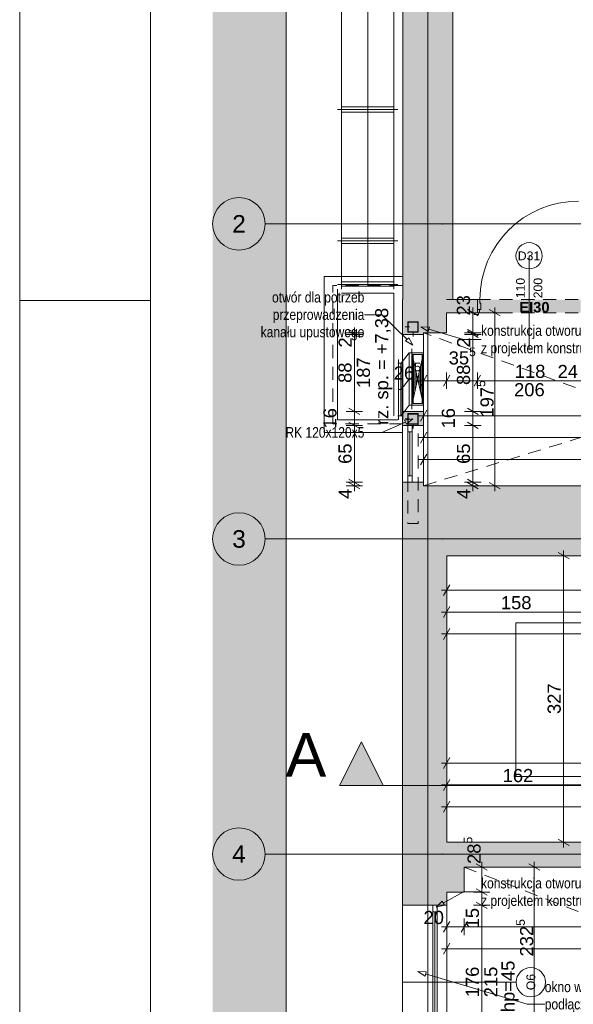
# Paper-space layout 'A-32 RZUT - PIĘTRO 2' of a CAD drawing. Header units: millimetres. Extents: x 0 to 800, y 0 to 550.
# Tile 2 of 17: x 0 to 126, y 136 to 361. Entities that reach past the tile are written whole.
import ezdxf
from ezdxf.xclip import XClip

# ---------------------------------------------------------------- set-up
doc = ezdxf.new("R2010")
doc.units = ezdxf.units.MM
doc.header["$MEASUREMENT"] = 0
doc.header["$XCLIPFRAME"] = 0
for name, pattern in [('ACAD_ISO03W100', [300, 120, -180]), ('DASHDOT', [254, 127, -63.5, 0, -63.5]), ('DASHDOTX2', [1000, 500, -250, 0, -250]), ('DOT2', [3, 0.5, -2.5]), ('Przer. długie kreski', [2.5, 1.5, -1]), ('PRZERYWANA_DU_A', [550, 350, -200])]:
    doc.linetypes.add(name, pattern=pattern)
for name, color, linetype, lineweight in [('0_Nr_pióra__2', 8, 'Continuous', 13), ('A_Arkusz_Nr_pióra__1', 7, 'Continuous', 20), ('A_linie przekroju_Nr_pióra__1', 7, 'Continuous', 20), ('A_wymiary_Nr_pióra__1', 7, 'Continuous', 20), ('A_wymiary_Nr_pióra__2', 8, 'Continuous', 13), ('A_ściany_Nr_pióra__1', 7, 'Continuous', 20), ('A_ściany_Nr_pióra__3', 252, 'Continuous', 13), ('Drzwi Archicad_Nr_pióra__3', 252, 'Continuous', 13), ('Okna Archicada_Nr_pióra__3', 252, 'Continuous', 13), ('Znaczniki drzwi Archicada_Nr_pióra__3', 252, 'Continuous', 13), ('Znaczniki okien Archicada_Nr_pióra__3', 252, 'Continuous', 13)]:
    doc.layers.add(name, color=color, linetype=linetype, lineweight=lineweight)
for name, color, linetype, lineweight, true_color in [('A_Arkusz_Nr_pióra__237', 7, 'Continuous', 5, 0x343434), ('A_konstrukcja stalowa_Nr_pióra__10', 7, 'Continuous', 13, 0x4b4b4b), ('A_opis_Nr_pióra__255', 7, 'Continuous', 15, 0x242424), ('A_opis_Nr_pióra__8', 7, 'Continuous', 13, 0x4c4c4c), ('A_osie_Nr_pióra__16', 7, 'Continuous', 5, 0x0f0f0f), ('A_osie_Nr_pióra__76', 7, 'Continuous', 5, 0x2d2d2d), ('A_ppoż proj_Nr_pióra__8', 7, 'Continuous', 13, 0x4c4c4c), ('A_sanitarne_Nr_pióra__6', 7, 'Continuous', 13, 0xa9a9a9), ('A_schody_Nr_pióra__4', 7, 'Continuous', 18, 0x4b4b4b), ('A_sufit_Nr_pióra__4', 7, 'Continuous', 18, 0x4b4b4b), ('A_ściany_Nr_pióra__10', 7, 'Continuous', 13, 0x4b4b4b), ('A_ściany_Nr_pióra__19', 7, 'Continuous', 5, 0x191919), ('Okna Archicada_Nr_pióra__19', 7, 'Continuous', 5, 0x191919)]:
    doc.layers.add(name, color=color, linetype=linetype, lineweight=lineweight, true_color=true_color)
for name, color, linetype in [('A_konstrukcja stalowa', 7, 'Continuous'), ('A_linie przekroju', 7, 'Continuous'), ('A_podrys', 7, 'Continuous'), ('A_ppoż proj', 7, 'Continuous'), ('A_ściany', 7, 'Continuous')]:
    doc.layers.add(name, color=color, linetype=linetype)
doc.styles.add('STYL_AUTOMATYCZNY_1', font='arial.ttf')
doc.styles.add('STYL_AUTOMATYCZNY_2', font='ARIALN.TTF')
doc.styles.add('STYL_AUTOMATYCZNY_3', font='arial.ttf')
doc.styles.add('STYL_AUTOMATYCZNY_4', font='arial.ttf')
doc.styles.add('STYL_AUTOMATYCZNY_5', font='arial.ttf')

# ---------------------------------------------------------------- blocks, each defined once
blk = doc.blocks.new('Rysunek_1_1', base_point=(-3193.41, -647.6))
at = {"linetype": 'Continuous', "lineweight": 0, "true_color": 0x484848}
blk.add_hatch(color=251, dxfattribs=at).paths.add_polyline_path([(44.07, 110.55), (60.84, 110.55), (60.84, 528.17), (44.07, 528.17)])
at = {"layer": 'A_konstrukcja stalowa', "linetype": 'Continuous', "lineweight": 0, "true_color": 0x252525}
h = blk.add_hatch(color=250, dxfattribs=at)
h.paths.add_polyline_path([(88.64, 289.79), (91.04, 289.79), (91.04, 292.19), (88.64, 292.19)])
h.paths.add_polyline_path([(88.74, 289.89), (88.74, 292.09), (90.94, 292.09), (90.94, 289.89)], flags=0)
h = blk.add_hatch(color=250, dxfattribs=at)
h.paths.add_polyline_path([(88.64, 268.79), (91.04, 268.79), (91.04, 271.19), (88.64, 271.19)])
h.paths.add_polyline_path([(88.74, 268.89), (88.74, 271.09), (90.94, 271.09), (90.94, 268.89)], flags=0)
at = {"layer": 'A_linie przekroju', "linetype": 'Continuous', "lineweight": 0, "true_color": 0x000000}
blk.add_hatch(color=18, dxfattribs=at).paths.add_polyline_path([(73.04, 186.21), (83.04, 186.21), (78.04, 196.21)])
at = {"layer": 'A_ppoż proj', "linetype": 'Continuous', "lineweight": 0, "true_color": 0x121212}
blk.add_hatch(color=250, dxfattribs=at).paths.add_polyline_path([(104.55, 297.25), (104.55, 294.25), (128.15, 294.25), (128.15, 297.25)])
at = {"layer": 'A_ściany', "linetype": 'Continuous', "lineweight": 0, "true_color": 0x000000}
for points in [[(87.52, 430.17), (87.52, 297.25), (98.93, 297.25), (98.93, 422.07)], [(92.24, 289.65), (87.44, 297.25), (87.44, 289.29), (89.64, 289.29), (92.24, 289.29)], [(97.49, 297.25), (87.44, 297.25), (92.24, 289.65), (97.49, 289.65)], [(97.49, 297.25), (97.49, 294.25), (104.55, 294.25), (104.55, 297.25)], [(87.44, 268.49), (92.24, 268.49), (92.24, 271.69), (89.64, 271.69), (87.44, 271.69)], [(92.24, 255.49), (87.44, 255.49), (87.44, 254.71), (92.24, 254.71)], [(97.53, 238.71), (87.44, 254.71), (87.44, 158.87), (97.53, 158.87)], [(97.53, 238.71), (187.85, 238.71), (187.85, 254.71), (87.44, 254.71)], [(101.53, 173.27), (97.53, 173.27), (97.53, 161.87), (101.53, 161.87)], [(167.73, 173.27), (101.53, 173.27), (101.53, 167.57), (167.73, 167.57)]]:
    blk.add_hatch(color=18, dxfattribs=at).paths.add_polyline_path(points)
at = {"layer": '0_Nr_pióra__2', "color": 8, "linetype": 'PRZERYWANA_DU_A', "lineweight": 13, "ltscale": 2, "flags": 128}
blk.add_lwpolyline([(60.84, 528.17), (60.84, 110.55)], dxfattribs=at)
at = {"layer": 'A_konstrukcja stalowa_Nr_pióra__10', "color": 251, "linetype": 'DOT2', "lineweight": 13, "ltscale": 2, "true_color": 0x4b4b4b}
for p, q in [((89.84, 288.79), (89.84, 293.19)), ((88.04, 290.99), (91.64, 290.99)), ((88.04, 269.99), (91.64, 269.99)), ((89.84, 267.79), (89.84, 272.19))]:
    blk.add_line(p, q, dxfattribs=at)
at = {"layer": 'A_konstrukcja stalowa_Nr_pióra__10', "color": 251, "linetype": 'Continuous', "lineweight": 13, "ltscale": 2, "true_color": 0x4b4b4b}
for p, q in [((91.04, 292.19), (88.64, 292.19)), ((88.64, 292.19), (88.64, 289.79)), ((88.74, 289.89), (88.74, 292.09)), ((88.74, 292.09), (90.94, 292.09)), ((90.94, 292.09), (90.94, 289.89)), ((91.04, 289.79), (91.04, 292.19)), ((88.64, 289.79), (91.04, 289.79)), ((90.94, 289.89), (88.74, 289.89)), ((91.04, 271.19), (88.64, 271.19)), ((88.64, 271.19), (88.64, 268.79)), ((88.74, 268.89), (88.74, 271.09)), ((88.74, 271.09), (90.94, 271.09)), ((90.94, 271.09), (90.94, 268.89)), ((91.04, 268.79), (91.04, 271.19)), ((88.64, 268.79), (91.04, 268.79)), ((90.94, 268.89), (88.74, 268.89))]:
    blk.add_line(p, q, dxfattribs=at)
at = {"layer": 'A_konstrukcja stalowa_Nr_pióra__10', "color": 251, "linetype": 'Przer. długie kreski', "lineweight": 13, "ltscale": 2, "true_color": 0x4b4b4b, "flags": 128}
blk.add_lwpolyline([(88.64, 246.05), (91.04, 246.05), (91.04, 268.79), (88.64, 268.79)], close=True, dxfattribs=at)
at = {"layer": 'A_linie przekroju_Nr_pióra__1', "color": 7, "linetype": 'ACAD_ISO03W100', "lineweight": 20, "ltscale": 2}
blk.add_line((83.04, 186.21), (544.97, 186.21), dxfattribs=at)
at = {"layer": 'A_linie przekroju_Nr_pióra__1', "color": 7, "linetype": 'Continuous', "lineweight": 20, "ltscale": 2, "flags": 128}
blk.add_lwpolyline([(73.04, 186.21), (83.04, 186.21), (78.04, 196.21)], close=True, dxfattribs=at)
at = {"layer": 'A_opis_Nr_pióra__255', "color": 250, "linetype": 'Continuous', "lineweight": 15, "ltscale": 2, "true_color": 0x242424}
for p, q in [((82.74, 293.79), (78.72, 293.79)), ((88.49, 288.13), (82.74, 293.79)), ((91.64, 290.99), (93.57, 290.94)), ((91.64, 290.99), (93.29, 289.98)), ((93.57, 290.94), (93.29, 289.98)), ((93.43, 290.46), (101.34, 288.16)), ((88.14, 287.78), (88.84, 288.49)), ((89.82, 286.83), (88.84, 288.49)), ((101.34, 288.16), (105.37, 288.16)), ((89.82, 286.83), (88.14, 287.78)), ((89.82, 269.99), (87.91, 269.7)), ((89.82, 269.99), (88.31, 268.78)), ((88.11, 269.24), (82.74, 266.89)), ((88.31, 268.78), (87.91, 269.7)), ((82.74, 266.89), (78.72, 266.89)), ((95.12, 158.45), (96.51, 159.79)), ((96.51, 159.79), (96.99, 158.91)), ((96.75, 159.35), (101.34, 161.89)), ((101.34, 161.89), (105.37, 161.89)), ((95.12, 158.45), (96.99, 158.91)), ((90.93, 143.7), (92.86, 143.64)), ((90.93, 143.7), (92.58, 142.68)), ((92.86, 143.64), (92.58, 142.68)), ((92.72, 143.16), (115.9, 136.23)), ((115.9, 136.23), (119.92, 136.23))]:
    blk.add_line(p, q, dxfattribs=at)
at = {"layer": 'A_osie_Nr_pióra__16', "color": 250, "linetype": 'DASHDOTX2', "lineweight": 5, "ltscale": 2, "true_color": 0x0f0f0f}
for p, q in [((93.18, 374.19), (93.18, 110.55)), ((96.57, 314.55), (56.07, 314.55)), ((544.97, 314.55), (96.57, 314.55)), ((96.57, 314.55), (96.57, 314.55)), ((96.57, 242.55), (56.07, 242.55)), ((544.97, 242.55), (96.57, 242.55)), ((96.57, 242.55), (96.57, 242.55)), ((96.57, 170.55), (56.07, 170.55)), ((544.97, 170.55), (96.57, 170.55)), ((96.57, 170.55), (96.57, 170.55))]:
    blk.add_line(p, q, dxfattribs=at)
for p in [(96.57, 314.55), (96.57, 242.55), (96.57, 170.55)]:
    blk.add_point(p, dxfattribs=at)
at = {"layer": 'A_osie_Nr_pióra__76', "color": 250, "linetype": 'Continuous', "lineweight": 5, "ltscale": 2, "true_color": 0x2d2d2d}
for centre in [(50.07, 314.55), (50.07, 242.55), (50.07, 170.55)]:
    blk.add_circle(centre, 6, dxfattribs=at)
at = {"layer": 'A_sanitarne_Nr_pióra__6', "color": 253, "linetype": 'Continuous', "lineweight": 13, "ltscale": 2, "true_color": 0xa9a9a9}
for p, q in [((73.48, 418.35), (73.48, 299.59)), ((85.48, 299.59), (85.48, 418.35)), ((72.58, 340.69), (86.38, 340.69)), ((73.48, 341.29), (85.48, 341.29)), ((73.48, 340.09), (85.48, 340.09)), ((86.38, 310.69), (72.58, 310.69)), ((73.48, 311.29), (85.48, 311.29)), ((85.48, 310.09), (73.48, 310.09)), ((86.38, 300.69), (72.58, 300.69)), ((72.58, 269.79), (72.58, 299.59)), ((85.48, 301.29), (73.48, 301.29)), ((73.48, 300.29), (85.48, 300.29)), ((73.48, 298.69), (85.48, 298.69)), ((85.48, 298.69), (85.48, 270.69)), ((89.54, 272.19), (89.54, 285.99)), ((92.24, 285.99), (92.24, 272.19)), ((86.54, 269.79), (86.54, 283.59)), ((88.94, 285.09), (87.14, 282.69)), ((87.48, 269.79), (87.48, 283.59)), ((88.94, 285.09), (92.24, 285.09)), ((88.94, 273.09), (88.94, 285.09)), ((92.24, 285.09), (89.54, 273.09)), ((92.24, 273.09), (89.54, 285.09)), ((89.62, 284.73), (89.62, 273.44)), ((91.89, 284.69), (89.89, 284.69)), ((89.89, 284.69), (89.89, 273.49)), ((91.89, 273.49), (91.89, 284.69)), ((92.16, 284.73), (92.16, 273.44)), ((87.48, 282.69), (86.38, 282.69)), ((87.14, 282.69), (86.54, 282.69)), ((87.08, 270.69), (87.08, 282.69)), ((87.14, 282.69), (87.14, 270.69)), ((89.93, 283.32), (89.93, 274.85)), ((90.25, 281.91), (90.25, 276.26)), ((91.52, 281.91), (91.52, 276.26)), ((91.84, 283.32), (91.84, 274.85)), ((90.57, 280.5), (90.57, 277.68)), ((91.2, 280.5), (91.2, 277.68)), ((88.94, 273.09), (87.14, 270.69)), ((88.94, 273.09), (92.24, 273.09)), ((89.89, 273.49), (91.89, 273.49)), ((87.48, 270.69), (86.38, 270.69)), ((87.14, 270.69), (86.54, 270.69)), ((86.38, 269.79), (72.58, 269.79))]:
    blk.add_line(p, q, dxfattribs=at)
at = {"layer": 'A_sanitarne_Nr_pióra__6', "color": 253, "linetype": 'DASHDOT', "lineweight": 13, "ltscale": 2, "true_color": 0xa9a9a9}
for p, q in [((79.48, 300.69), (79.48, 404.35)), ((88.94, 279.09), (87.14, 276.69)), ((89.54, 279.09), (88.94, 279.09)), ((87.14, 276.69), (86.54, 276.69))]:
    blk.add_line(p, q, dxfattribs=at)
at = {"layer": 'A_schody_Nr_pióra__4', "color": 251, "linetype": 'Continuous', "lineweight": 18, "ltscale": 2, "true_color": 0x4b4b4b}
for p, q in [((113.33, 188.31), (113.33, 223.41)), ((113.33, 223.41), (209.53, 223.41)), ((155.33, 188.31), (113.33, 188.31))]:
    blk.add_line(p, q, dxfattribs=at)
at = {"layer": 'A_sufit_Nr_pióra__4', "color": 251, "linetype": 'Przer. długie kreski', "lineweight": 18, "ltscale": 2, "true_color": 0x4b4b4b}
for p, q in [((92.24, 254.71), (221.03, 294.25)), ((221.03, 243.29), (92.24, 289.65)), ((220.73, 121.03), (101.53, 167.57))]:
    blk.add_line(p, q, dxfattribs=at)
at = {"layer": 'A_wymiary_Nr_pióra__1', "color": 7, "linetype": 'Continuous', "lineweight": 20, "ltscale": 2}
for p, q in [((104.74, 293.53), (102.24, 294.97)), ((109.74, 293.53), (107.24, 294.97)), ((75.19, 290.37), (77.69, 288.93)), ((102.24, 290.37), (104.74, 288.93)), ((77.69, 288.57), (75.19, 290.01)), ((104.74, 288.57), (102.24, 290.01)), ((92.96, 279.96), (91.52, 277.46)), ((98.21, 279.96), (96.77, 277.46)), ((105.27, 279.96), (103.83, 277.46)), ((75.19, 272.41), (77.69, 270.97)), ((102.24, 272.41), (104.74, 270.97)), ((92.96, 271.96), (91.52, 269.46)), ((75.19, 269.21), (77.69, 267.77)), ((102.24, 269.21), (104.74, 267.77)), ((92.96, 266.96), (91.52, 264.46)), ((92.96, 261.96), (91.52, 259.46)), ((75.19, 256.21), (77.69, 254.77)), ((75.19, 255.43), (77.69, 253.98)), ((102.24, 256.21), (104.74, 254.77)), ((102.24, 255.43), (104.74, 253.98)), ((107.24, 255.43), (109.74, 253.98)), ((125.46, 237.98), (122.96, 239.43)), ((98.25, 232.1), (96.81, 229.6)), ((98.25, 227.1), (96.81, 224.6)), ((98.25, 222.1), (96.81, 219.6)), ((98.25, 192.6), (96.81, 190.1)), ((98.25, 187.6), (96.81, 185.1)), ((98.25, 182.6), (96.81, 180.1)), ((122.96, 173.99), (125.46, 172.54)), ((106.78, 166.84), (104.28, 168.29)), ((118.78, 166.84), (116.28, 168.29)), ((104.28, 162.59), (106.78, 161.14)), ((104.28, 159.59), (106.78, 158.14)), ((98.25, 155.17), (96.81, 152.67)), ((102.25, 155.17), (100.81, 152.67)), ((98.25, 150.17), (96.81, 147.67))]:
    blk.add_line(p, q, dxfattribs=at)
at = {"layer": 'A_wymiary_Nr_pióra__2', "color": 8, "linetype": 'Continuous', "lineweight": 13, "ltscale": 2}
for p, q in [((103.49, 294.25), (103.49, 295.47)), ((108.49, 294.25), (108.49, 295.47)), ((105.37, 294.25), (101.62, 294.25)), ((103.49, 289.65), (103.49, 294.25)), ((110.37, 294.25), (106.62, 294.25)), ((108.49, 254.71), (108.49, 294.25)), ((76.44, 289.65), (76.44, 290.87)), ((78.31, 289.65), (74.56, 289.65)), ((78.31, 289.29), (74.56, 289.29)), ((76.44, 289.29), (76.44, 289.65)), ((76.44, 271.69), (76.44, 289.29)), ((105.37, 289.65), (101.62, 289.65)), ((105.37, 289.29), (101.62, 289.29)), ((103.49, 289.29), (103.49, 289.65)), ((103.49, 271.69), (103.49, 289.29)), ((92.24, 276.83), (92.24, 280.58)), ((97.49, 276.83), (97.49, 280.58)), ((104.55, 276.83), (104.55, 280.58)), ((91.01, 278.71), (92.24, 278.71)), ((92.24, 278.71), (97.49, 278.71)), ((97.49, 278.71), (104.55, 278.71)), ((104.55, 278.71), (128.15, 278.71)), ((92.24, 268.83), (92.24, 272.58)), ((78.31, 271.69), (74.56, 271.69)), ((76.44, 268.49), (76.44, 271.69)), ((91.01, 270.71), (92.24, 270.71)), ((92.24, 270.71), (289.93, 270.71)), ((105.37, 271.69), (101.62, 271.69)), ((103.49, 268.49), (103.49, 271.69)), ((78.31, 268.49), (74.56, 268.49)), ((76.44, 255.49), (76.44, 268.49)), ((105.37, 268.49), (101.62, 268.49)), ((103.49, 255.49), (103.49, 268.49)), ((91.01, 265.71), (92.24, 265.71)), ((92.24, 263.83), (92.24, 267.58)), ((92.24, 265.71), (221.03, 265.71)), ((92.24, 258.83), (92.24, 262.58)), ((91.01, 260.71), (92.24, 260.71)), ((92.24, 260.71), (221.03, 260.71)), ((78.31, 255.49), (74.56, 255.49)), ((78.31, 254.71), (74.56, 254.71)), ((76.44, 254.71), (76.44, 255.49)), ((76.44, 253.48), (76.44, 254.71)), ((105.37, 255.49), (101.62, 255.49)), ((105.37, 254.71), (101.62, 254.71)), ((103.49, 254.71), (103.49, 255.49)), ((103.49, 253.48), (103.49, 254.71)), ((110.37, 254.71), (106.62, 254.71)), ((108.49, 253.48), (108.49, 254.71)), ((126.09, 238.71), (122.34, 238.71)), ((124.21, 238.71), (124.21, 239.93)), ((124.21, 173.27), (124.21, 238.71)), ((97.53, 228.97), (97.53, 232.72)), ((96.31, 230.85), (97.53, 230.85)), ((97.53, 230.85), (192.79, 230.85)), ((97.53, 223.97), (97.53, 227.72)), ((96.31, 225.85), (97.53, 225.85)), ((97.53, 225.85), (129.13, 225.85)), ((96.31, 220.85), (97.53, 220.85)), ((97.53, 218.97), (97.53, 222.72)), ((97.53, 220.85), (228.93, 220.85)), ((96.31, 191.35), (97.53, 191.35)), ((97.53, 189.47), (97.53, 193.22)), ((97.53, 191.35), (228.37, 191.35)), ((97.53, 184.47), (97.53, 188.22)), ((96.31, 186.35), (97.53, 186.35)), ((97.53, 186.35), (129.93, 186.35)), ((97.53, 179.47), (97.53, 183.22)), ((96.31, 181.35), (97.53, 181.35)), ((97.53, 181.35), (192.19, 181.35)), ((126.09, 173.27), (122.34, 173.27)), ((124.21, 172.04), (124.21, 173.27)), ((105.53, 167.57), (105.53, 168.79)), ((117.53, 167.57), (117.53, 168.79)), ((107.41, 167.57), (103.66, 167.57)), ((105.53, 161.87), (105.53, 167.57)), ((119.41, 167.57), (115.66, 167.57)), ((117.53, 121.03), (117.53, 167.57)), ((107.41, 161.87), (103.66, 161.87)), ((105.53, 158.87), (105.53, 161.87)), ((107.41, 158.87), (103.66, 158.87)), ((105.53, 123.67), (105.53, 158.87)), ((97.53, 152.05), (97.53, 155.8)), ((101.53, 152.05), (101.53, 155.8)), ((96.31, 153.92), (97.53, 153.92)), ((97.53, 153.92), (101.53, 153.92)), ((101.53, 153.92), (167.73, 153.92)), ((97.53, 147.05), (97.53, 150.8)), ((96.31, 148.92), (97.53, 148.92)), ((97.53, 148.92), (220.73, 148.93))]:
    blk.add_line(p, q, dxfattribs=at)
at = {"layer": 'A_ściany_Nr_pióra__1', "color": 7, "linetype": 'Continuous', "lineweight": 20, "ltscale": 2}
for p, q in [((104.55, 297.25), (104.55, 294.95)), ((104.55, 294.95), (104.55, 294.25)), ((104.55, 294.25), (103.81, 294.25)), ((89.64, 289.29), (87.44, 289.29)), ((89.64, 289.29), (92.24, 289.29)), ((89.64, 271.69), (87.44, 271.69)), ((89.64, 271.69), (92.24, 271.69)), ((87.44, 268.49), (92.24, 268.49)), ((87.44, 255.49), (92.24, 255.49)), ((87.44, 158.87), (97.53, 158.87))]:
    blk.add_line(p, q, dxfattribs=at)
at = {"layer": 'A_ściany_Nr_pióra__1', "color": 7, "linetype": 'Continuous', "lineweight": 20, "ltscale": 2, "flags": 128}
for points in [[(87.52, 430.17), (87.52, 297.25)], [(98.93, 297.25), (98.93, 422.07)], [(87.44, 297.25), (87.44, 289.29)], [(87.52, 297.25), (87.44, 297.25)], [(104.55, 297.25), (97.49, 297.25)], [(97.49, 289.65), (97.49, 294.25)], [(97.49, 294.25), (104.55, 294.25)], [(92.24, 289.29), (92.24, 289.65)], [(92.24, 289.65), (97.49, 289.65)], [(87.44, 271.69), (87.44, 268.49)], [(92.24, 268.49), (92.24, 271.69)], [(87.44, 255.49), (87.44, 254.71)], [(87.44, 254.71), (87.44, 158.87)], [(92.24, 254.71), (92.24, 255.49)], [(187.85, 254.71), (92.24, 254.71)], [(97.53, 173.27), (97.53, 238.71)], [(97.53, 238.71), (187.85, 238.71)], [(101.53, 173.27), (97.53, 173.27)], [(167.73, 173.27), (101.53, 173.27)], [(101.53, 167.57), (167.73, 167.57)], [(101.53, 161.87), (101.53, 167.57)], [(97.53, 158.87), (97.53, 161.87)], [(97.53, 161.87), (101.53, 161.87)]]:
    blk.add_lwpolyline(points, dxfattribs=at)
at = {"layer": 'A_ściany_Nr_pióra__10', "color": 251, "linetype": 'Continuous', "lineweight": 13, "ltscale": 2, "true_color": 0x4b4b4b}
for p, q in [((87.44, 302.49), (69.52, 302.49)), ((69.52, 266.89), (69.52, 302.49)), ((87.44, 266.89), (69.52, 266.89))]:
    blk.add_line(p, q, dxfattribs=at)
at = {"layer": 'A_ściany_Nr_pióra__10', "color": 251, "linetype": 'Przer. długie kreski', "lineweight": 13, "ltscale": 2, "true_color": 0x4b4b4b}
for p, q in [((87.44, 300.49), (71.52, 300.49)), ((71.52, 268.89), (71.52, 300.49)), ((87.44, 268.89), (71.52, 268.89))]:
    blk.add_line(p, q, dxfattribs=at)
at = {"layer": 'A_ściany_Nr_pióra__19', "color": 250, "linetype": 'Continuous', "lineweight": 5, "ltscale": 2, "true_color": 0x191919}
for p, q in [((87.44, 268.49), (87.44, 255.49)), ((92.24, 255.49), (92.24, 268.49))]:
    blk.add_line(p, q, dxfattribs=at)
at = {"layer": 'A_ściany_Nr_pióra__3', "color": 252, "linetype": 'Continuous', "lineweight": 13, "ltscale": 2}
for p, q in [((87.44, 158.87), (87.44, 123.67)), ((97.53, 123.67), (97.53, 158.87))]:
    blk.add_line(p, q, dxfattribs=at)
at = {"layer": 'Drzwi Archicad_Nr_pióra__3', "color": 252, "linetype": 'Przer. długie kreski', "lineweight": 13, "ltscale": 2}
for p, q in [((104.55, 297.25), (128.15, 297.25)), ((104.55, 294.25), (128.15, 294.25))]:
    blk.add_line(p, q, dxfattribs=at)
at = {"layer": 'Drzwi Archicad_Nr_pióra__3', "color": 252, "linetype": 'Continuous', "lineweight": 13, "ltscale": 2}
for p, q in [((105.11, 297.25), (104.55, 297.25)), ((104.55, 297.25), (104.55, 294.95)), ((104.55, 297.25), (104.55, 294.95)), ((104.55, 297.25), (104.55, 294.95)), ((105.11, 296.45), (105.11, 297.25)), ((104.55, 294.25), (104.55, 294.95)), ((104.55, 294.95), (105.05, 294.95)), ((104.55, 294.95), (105.35, 294.95)), ((104.55, 294.95), (104.55, 294.25)), ((104.55, 294.95), (104.55, 294.25)), ((105.05, 294.95), (105.05, 294.25)), ((105.35, 296.45), (105.11, 296.45)), ((105.35, 294.95), (105.35, 296.45)), ((103.81, 293.87), (103.81, 294.25)), ((103.81, 294.25), (104.81, 294.25)), ((104.55, 294.25), (103.81, 294.25)), ((104.55, 294.25), (103.81, 294.25)), ((104.81, 293.87), (103.81, 293.87)), ((105.05, 294.25), (104.55, 294.25)), ((104.81, 294.25), (104.81, 293.87))]:
    blk.add_line(p, q, dxfattribs=at)
blk.add_arc((127.59, 297.25), 22.48, 90, 180, dxfattribs=at)
at = {"layer": 'Okna Archicada_Nr_pióra__19', "color": 250, "linetype": 'Continuous', "lineweight": 5, "ltscale": 2, "true_color": 0x191919}
for p, q in [((89.64, 289.29), (87.44, 289.29)), ((87.44, 271.69), (87.44, 289.29)), ((89.64, 289.29), (92.24, 289.29)), ((92.24, 271.69), (92.24, 289.29)), ((89.64, 271.69), (87.44, 271.69)), ((89.64, 271.69), (92.24, 271.69)), ((89.64, 268.49), (88.64, 268.49)), ((88.64, 268.49), (88.64, 255.49)), ((89.64, 255.49), (89.64, 268.49)), ((89.64, 266.99), (88.64, 266.99)), ((89.14, 256.99), (89.14, 266.99)), ((89.64, 256.99), (88.64, 256.99)), ((88.64, 255.49), (89.64, 255.49))]:
    blk.add_line(p, q, dxfattribs=at)
at = {"layer": 'Okna Archicada_Nr_pióra__3', "color": 252, "linetype": 'Continuous', "lineweight": 13, "ltscale": 2}
for p, q in [((95.33, 158.87), (94.33, 158.87)), ((94.33, 158.87), (94.33, 123.67)), ((95.33, 123.67), (95.33, 158.87)), ((95.33, 157.37), (94.33, 157.37)), ((94.83, 125.17), (94.83, 157.37))]:
    blk.add_line(p, q, dxfattribs=at)
at = {"layer": 'Znaczniki drzwi Archicada_Nr_pióra__3', "color": 252, "linetype": 'Continuous', "lineweight": 13, "ltscale": 2}
blk.add_line((116.35, 307.25), (116.35, 286.25), dxfattribs=at)
at = {"layer": 'Znaczniki drzwi Archicada_Nr_pióra__3', "color": 252, "linetype": 'Continuous', "lineweight": 13, "ltscale": 2, "flags": 128}
blk.add_lwpolyline([(119.35, 307.25, 1), (113.35, 307.25, 1)], format="xyb", close=True, dxfattribs=at)
at = {"layer": 'Znaczniki okien Archicada_Nr_pióra__3', "color": 252, "linetype": 'Continuous', "lineweight": 13, "ltscale": 2}
blk.add_line((113.38, 141.27), (87.44, 141.27), dxfattribs=at)
for start, end in [(90, 270), (270, 90)]:
    blk.add_arc((116.74, 141.27), 3.35, start, end, dxfattribs=at)
at = {"layer": 'A_linie przekroju_Nr_pióra__1', "color": 7, "linetype": 'Continuous', "lineweight": 20, "insert": (70.04, 188.21), "char_height": 10, "attachment_point": 9, "style": 'STYL_AUTOMATYCZNY_1'}
blk.add_mtext('\\A1;{\\pqr;\\pt0;\\fArial|b0|i0|c238|p0;\\W1.000000;A}', dxfattribs=at)
at = {"layer": 'A_opis_Nr_pióra__8', "color": 251, "linetype": 'Continuous', "lineweight": 13, "true_color": 0x4c4c4c, "char_height": 2.4, "style": 'STYL_AUTOMATYCZNY_2'}
for s, insert, width, attachment_point, line_spacing_factor in [('\\A1;{\\pqr;\\fArial Narrow|b0|i0|c238|p0;\\W1.000000;otwór dla potrzeb przeprowadzenia \\P\\pqr;\\fArial Narrow|b0|i0|c238|p0;\\W1.000000;kanału upustowego}', (78.72, 293.45), 25.3237, 6, 0.992371), ('\\A1;{\\pql;\\fArial Narrow|b0|i0|c238|p0;\\W1.000000;konstrukcja otworu zgodnie z projektem konstrukcji}', (105.37, 287.81), 33.909, 4, 0.996837), ('\\A1;{\\pql;\\fArial Narrow|b0|i0|c238|p0;\\W1.000000;konstrukcja otworu zgodnie z projektem konstrukcji}', (105.37, 161.55), 33.909, 4, 0.996837), ('\\A1;{\\pql;\\fArial Narrow|b0|i0|c238|p0;\\W1.000000;okno wyposażyć w siłowniki i podłączyć do SSP; służy jako upust dymu w trakcie pożaru}', (119.92, 135.89), 36.3149, 4, 0.987309)]:
    blk.add_mtext(s, dxfattribs=dict(at, insert=insert, width=width, attachment_point=attachment_point, line_spacing_factor=line_spacing_factor))
at = {"layer": 'A_opis_Nr_pióra__8', "color": 251, "linetype": 'Continuous', "lineweight": 13, "true_color": 0x4c4c4c, "insert": (78.72, 266.88), "char_height": 2.4, "attachment_point": 6, "style": 'STYL_AUTOMATYCZNY_2'}
blk.add_mtext('\\A1;{\\pqr;\\fArial Narrow|b0|i0|c238|p0;\\W1.000000;RK 120x120x5}', dxfattribs=at)
at = {"layer": 'A_osie_Nr_pióra__76', "color": 250, "linetype": 'Continuous', "lineweight": 5, "true_color": 0x2d2d2d, "char_height": 4, "attachment_point": 1, "style": 'STYL_AUTOMATYCZNY_1'}
for s, insert in [('\\A1;{\\pql;\\pt0;\\fArial|b0|i0|c238|p0;\\W1.000000;2}', (48.54, 316.55)), ('\\A1;{\\pql;\\pt0;\\fArial|b0|i0|c238|p0;\\W1.000000;3}', (48.54, 244.55)), ('\\A1;{\\pql;\\pt0;\\fArial|b0|i0|c238|p0;\\W1.000000;4}', (48.54, 172.55))]:
    blk.add_mtext(s, dxfattribs=dict(at, insert=insert))
at = {"layer": 'A_ppoż proj_Nr_pióra__8', "color": 251, "linetype": 'Continuous', "lineweight": 13, "true_color": 0x4c4c4c, "insert": (117.56, 295.48), "char_height": 2.4, "attachment_point": 5, "style": 'STYL_AUTOMATYCZNY_3'}
blk.add_mtext('\\A1;{\\pqc;\\fArial|b1|i0|c238|p0;\\W1.000000;EI30}', dxfattribs=at)
at = {"layer": 'A_wymiary_Nr_pióra__1', "color": 7, "linetype": 'Continuous', "lineweight": 20, "char_height": 3, "attachment_point": 7, "style": 'STYL_AUTOMATYCZNY_5'}
for s, insert, width, rotation in [('\\A1;{\\pql;\\fArial|b0|i0|c238|p0;\\W1.000000;23}', (102.89, 293.6), 4.5763, 90), ('\\A1;{\\pql;\\fArial|b0|i0|c238|p0;\\W1.000000;2}', (75.84, 286.28), 2.2882, 90), ('\\A1;{\\pql;\\fArial|b0|i0|c238|p0;\\W1.000000;2}', (102.89, 286.28), 2.2882, 90), ('\\A1;{\\pql;\\fArial|b0|i0|c238|p0;\\W1.000000;187}', (80.04, 277.05), 6.8645, 90), ('\\A1;{\\pql;\\fArial|b0|i0|c238|p0;\\W1.000000;88}', (75.84, 278.2), 4.5763, 90), ('\\A1;{\\pql;\\fArial|b0|i0|c238|p0;\\W1.000000;88}', (102.89, 277.72), 4.5763, 90), ('\\A1;{\\pql;\\fArial|b0|i0|c238|p0;\\W1.000000;16}', (72.39, 267.8), 4.5763, 90), ('\\A1;{\\pql;\\fArial|b0|i0|c238|p0;\\W1.000000;16}', (99.44, 267.8), 4.5763, 90), ('\\A1;{\\pql;\\fArial|b0|i0|c238|p0;\\W1.000000;65}', (75.84, 259.7), 4.5763, 90), ('\\A1;{\\pql;\\fArial|b0|i0|c238|p0;\\W1.000000;65}', (102.89, 259.7), 4.5763, 90), ('\\A1;{\\pql;\\fArial|b0|i0|c238|p0;\\W1.000000; }', (80.04, 261.42), 1.1431, 90), ('\\A1;{\\pql;\\fArial|b0|i0|c238|p0;\\W1.000000;4}', (75.84, 251.69), 2.2882, 90), ('\\A1;{\\pql;\\fArial|b0|i0|c238|p0;\\W1.000000;4}', (102.89, 251.69), 2.2882, 90), ('\\A1;{\\pql;\\fArial|b0|i0|c238|p0;\\W1.000000;327}', (123.61, 202.55), 6.8645, 90), ('\\A1;{\\pql;\\fArial|b0|i0|c238|p0;\\W1.000000;20}', (92.23, 154.52), 4.5763, 0.0003), ('\\A1;{\\pql;\\fArial|b0|i0|c238|p0;\\W1.000000;15}', (104.93, 153.57), 4.5763, 90), ('\\A1;{\\pql;\\fArial|b0|i0|c238|p0;\\W1.000000;176}', (104.93, 137.83), 6.8645, 90), ('\\A1;{\\pql;\\fArial|b0|i0|c238|p0;\\W1.000000;215}', (109.13, 137.83), 6.8645, 90)]:
    blk.add_mtext(s, dxfattribs=dict(at, insert=insert, width=width, rotation=rotation))
at = {"layer": 'A_wymiary_Nr_pióra__1', "color": 7, "linetype": 'Continuous', "lineweight": 20, "char_height": 3, "rotation": 90}
for s, insert, attachment_point, style in [('\\A1;{\\pqc;\\fArial|b0|i0|c238|p0;\\W1.000000;rz. sp. = +7,38}', (81.18, 281.97), 2, 'STYL_AUTOMATYCZNY_5'), ('\\A1;{\\pql;\\fArial|b0|i0|c238|p0;\\W1.000000;197\\fArial|b0|i0|c238|p0;\\W1.000000;\\A1{\\H.66x;\\S5^  ;}}', (109.11, 270.29), 7, 'STYL_AUTOMATYCZNY_1'), ('\\A1;{\\pql;\\fArial|b0|i0|c238|p0;\\W1.000000;28\\fArial|b0|i0|c238|p0;\\W1.000000;\\A1{\\H.66x;\\S5^  ;}}', (106.15, 168.29), 7, 'STYL_AUTOMATYCZNY_1'), ('\\A1;{\\pql;\\fArial|b0|i0|c238|p0;\\W1.000000;232\\fArial|b0|i0|c238|p0;\\W1.000000;\\A1{\\H.66x;\\S5^  ;}}', (118.15, 147.15), 7, 'STYL_AUTOMATYCZNY_1'), ('\\A1;{\\pqc;\\fArial|b0|i0|c238|p0;\\W1.000000;hp=45}', (110.02, 140.31), 2, 'STYL_AUTOMATYCZNY_5')]:
    blk.add_mtext(s, dxfattribs=dict(at, insert=insert, attachment_point=attachment_point, style=style))
at = {"layer": 'A_wymiary_Nr_pióra__1', "color": 7, "linetype": 'Continuous', "lineweight": 20, "char_height": 3, "attachment_point": 7, "style": 'STYL_AUTOMATYCZNY_1'}
for s, insert in [('\\A1;{\\pql;\\fArial|b0|i0|c238|p0;\\W1.000000;35\\fArial|b0|i0|c238|p0;\\W1.000000;\\A1{\\H.66x;\\S5^  ;}}', (97.98, 281.54)), ('\\A1;{\\pql;\\fArial|b0|i0|c238|p0;\\W1.000000;26\\fArial|b0|i0|c238|p0;\\W1.000000;\\A1{\\H.66x;\\S5^  ;}}', (85.43, 278.09))]:
    blk.add_mtext(s, dxfattribs=dict(at, insert=insert))
at = {"layer": 'A_wymiary_Nr_pióra__1', "color": 7, "linetype": 'Continuous', "lineweight": 20, "char_height": 3, "attachment_point": 7, "style": 'STYL_AUTOMATYCZNY_5'}
for s, insert, width in [('\\A1;{\\pql;\\fArial|b0|i0|c238|p0;\\W1.000000;118}', (113.07, 279.31), 6.5592), ('\\A1;{\\pql;\\fArial|b0|i0|c238|p0;\\W1.000000;24}', (122.85, 279.31), 4.5763), ('\\A1;{\\pql;\\fArial|b0|i0|c238|p0;\\W1.000000;206}', (112.92, 275.11), 6.8645), ('\\A1;{\\pql;\\fArial|b0|i0|c238|p0;\\W1.000000;158}', (109.9, 226.45), 6.8645), ('\\A1;{\\pql;\\fArial|b0|i0|c238|p0;\\W1.000000;162}', (110.3, 186.95), 6.8645)]:
    blk.add_mtext(s, dxfattribs=dict(at, insert=insert, width=width))
at = {"layer": 'Znaczniki drzwi Archicada_Nr_pióra__3', "color": 252, "linetype": 'Continuous', "lineweight": 13, "insert": (113.76, 306.21), "char_height": 2, "attachment_point": 7, "style": 'STYL_AUTOMATYCZNY_4'}
blk.add_mtext('\\A1;{\\pql;\\fArial CE|b0|i0|c238|p0;\\W1.000000;D31}', dxfattribs=at)
at = {"layer": 'Znaczniki drzwi Archicada_Nr_pióra__3', "color": 252, "linetype": 'Continuous', "lineweight": 13, "char_height": 2, "attachment_point": 7, "rotation": 90, "style": 'STYL_AUTOMATYCZNY_4'}
for s, insert in [('\\A1;{\\pql;\\fArial CE|b0|i0|c238|p0;\\W1.000000;110}', (115.39, 297.54)), ('\\A1;{\\pql;\\fArial CE|b0|i0|c238|p0;\\W1.000000;200}', (119.39, 297.54))]:
    blk.add_mtext(s, dxfattribs=dict(at, insert=insert))
at = {"layer": 'Znaczniki okien Archicada_Nr_pióra__3', "color": 252, "linetype": 'Continuous', "lineweight": 13, "insert": (117.77, 139.44), "char_height": 2, "attachment_point": 7, "rotation": 90, "style": 'STYL_AUTOMATYCZNY_1'}
blk.add_mtext('\\A1;{\\pql;\\pt2;\\fArial|b0|i0|c238|p0;\\W1.000000;O6}', dxfattribs=at)

psp = doc.layouts.new('A-32 RZUT - PIĘTRO 2')

# ---------------------------------------------------------------- linework, layer by layer
at = {"layer": 'A_Arkusz_Nr_pióra__1', "color": 7, "linetype": 'Continuous', "lineweight": 20}
psp.add_line((29.9, 545.1), (29.9, 4.9), dxfattribs=at)
at = {"layer": 'A_Arkusz_Nr_pióra__1', "color": 7, "linetype": 'Continuous', "lineweight": 20, "flags": 128}
psp.add_lwpolyline([(0, 550), (800, 550), (800, 0), (0, 0)], close=True, dxfattribs=at)
at = {"layer": 'A_Arkusz_Nr_pióra__237', "color": 250, "linetype": 'Continuous', "lineweight": 5, "true_color": 0x343434}
psp.add_line((0, 297), (29.9, 297), dxfattribs=at)

# ---------------------------------------------------------------- block references
at = {"layer": 'A_podrys', "color": 37, "linetype": 'Continuous', "lineweight": 5, "true_color": 0x656532}
ref = psp.add_blockref('Rysunek_1_1', (-3193.41, -647.6), dxfattribs=at)
XClip(ref).set_block_clipping_path([(44.069637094, 110.5468323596), (544.9695795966, 528.1668323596)])

doc.saveas('drawing.dxf')
